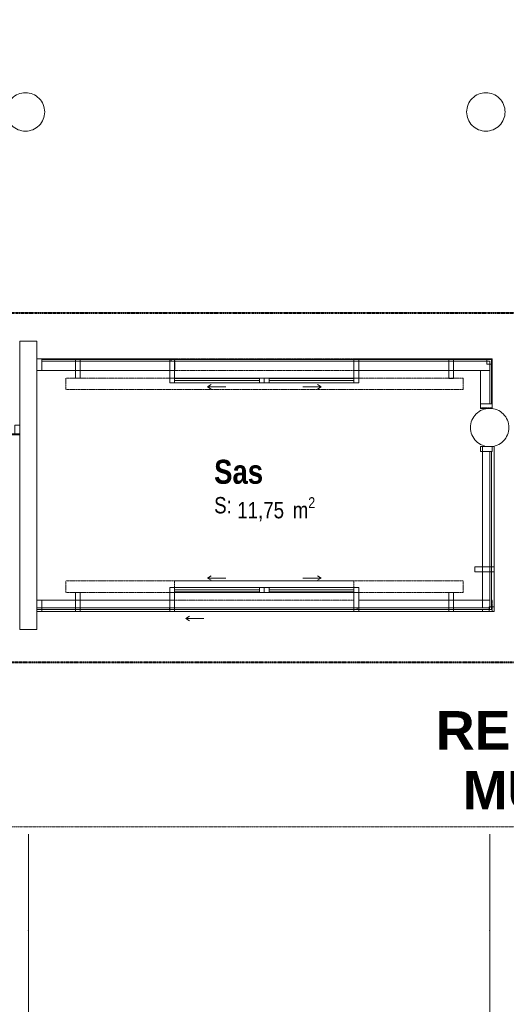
# Model space of a CAD drawing. Header units: millimetres. Extents: x -4899 to 185390, y -66936 to 47814.
# Tile 13 of 37: x 36100 to 41163, y -31317 to -21070. Entities that reach past the tile are written whole.
import ezdxf

# ---------------------------------------------------------------- set-up
doc = ezdxf.new("R2010")
doc.units = ezdxf.units.MM
doc.header["$MEASUREMENT"] = 0
doc.set_wipeout_variables(frame=1)
for name, pattern in [('Points tirets', [6.702778, 3.527778, -1.763889, 0, -1.411111]), ('Tirets A', [2.2, 1.1, -1.1]), ('Traits', [5.644444, 2.822222, -2.822222]), ('Wipeout_Contour', [1000, 0, -1000])]:
    doc.linetypes.add(name, pattern=pattern)
for name, color, linetype in [('0._Rdch_1_0', 7, 'Continuous'), ('0._Rdch_1_02-01 File _ Axe.Construction', 7, 'Continuous'), ('0._Rdch_1_02-05 Poteau.Construction', 7, 'Continuous'), ('0._Rdch_1_02-06 Poutre.Construction', 7, 'Continuous'), ('0._Rdch_1_02-14 Mur rideau.Construction', 7, 'Continuous'), ('0._Rdch_1_06-03 Texte 1000ème 500ème.Texte', 7, 'Continuous'), ('0._Rdch_1_08-01 2D Dessin général.2D', 7, 'Continuous'), ('0._Rdch_1_08-01 contour hachures', 7, 'Continuous'), ('0._Rdch_1_A-AREA-____-OTLN.Modèle IFC', 7, 'Continuous'), ('0._Rdch_1_A-WALL-____-OTLN.Modèle IFC', 7, 'Continuous'), ('0._Rdch_1_Fenêtres ARCHICAD', 7, 'Continuous'), ('0._Rdch_1_S-COLS-____-OTLN.Modèle IFC', 7, 'Continuous')]:
    doc.layers.add(name, color=color, linetype=linetype)
doc.styles.add('STYLE_GENERE_1', font='ARIALNB.TTF')
doc.styles.add('STYLE_GENERE_3', font='arialbd.ttf')
doc.styles.add('STYLE_GENERE_4', font='ARIALN.TTF')

msp = doc.modelspace()

# ---------------------------------------------------------------- wipeouts: each hides what was drawn before it
at = {"color": 254, "linetype": 'Wipeout_Contour', "lineweight": 0, "ltscale": 414708.178128}
msp.add_wipeout([(101003, 15164), (-4899, 15164), (-4899, -66936), (101000, -66936), (101003, -39236)], dxfattribs=at).dxf.layer = '0._Rdch_1_0'

# ---------------------------------------------------------------- next in the draw order: linework, layer by layer
at = {"layer": '0._Rdch_1_02-01 File _ Axe.Construction', "color": 7, "linetype": 'Points tirets', "lineweight": 5}
for p, q in [((36190, -30547), (36190, -29547)), ((40990, -30547), (40990, -29547)), ((36190, -30547), (36190, -31547)), ((40990, -30547), (40990, -31547))]:
    msp.add_line(p, q, dxfattribs=at)
for p in [(36190, -30547), (36190, -30547), (40990, -30547), (40990, -30547)]:
    msp.add_point(p, dxfattribs=at)
at = {"layer": '0._Rdch_1_02-06 Poutre.Construction', "color": 7, "linetype": 'Tirets A', "lineweight": 9}
for p, q in [((37662, -24600), (37662, -24720)), ((39627, -24600), (37713, -24600)), ((37713, -24600), (37713, -24720)), ((41015, -24600), (39627, -24600)), ((39627, -24720), (37713, -24720)), ((40895, -25117), (40895, -24720)), ((41015, -24720), (40895, -24720)), ((41015, -25117), (41015, -24720)), ((36580, -24920), (36580, -24800)), ((37663, -24800), (38627, -24800)), ((39627, -24800), (38662, -24800)), ((40715, -24920), (40715, -24800)), ((36580, -24920), (40715, -24920)), ((41015, -25117), (40895, -25117)), ((40915, -27230), (40915, -25513)), ((41035, -25513), (40915, -25513)), ((41035, -27230), (41035, -25513)), ((36580, -26910), (40715, -26910)), ((36580, -27030), (36580, -26910)), ((37712, -26910), (39578, -26910)), ((37712, -27230), (37712, -26910)), ((39578, -27230), (39578, -26910)), ((40715, -27030), (40715, -26910)), ((37663, -27030), (38627, -27030)), ((39627, -27030), (38662, -27030)), ((37663, -27230), (37663, -27110)), ((39627, -27110), (41015, -27110)), ((39627, -27230), (39627, -27110)), ((41015, -27230), (41015, -27110)), ((37712, -27230), (39578, -27230)), ((39627, -27230), (41015, -27230)), ((41035, -27230), (40915, -27230))]:
    msp.add_line(p, q, dxfattribs=at)
at = {"layer": '0._Rdch_1_08-01 2D Dessin général.2D', "color": 7, "linetype": 'Continuous', "lineweight": 9}
for p, q in [((38055, -26881), (38093, -26857)), ((38243, -26881), (38055, -26881)), ((38055, -26881), (38093, -26904)), ((39047, -26881), (39235, -26881)), ((39235, -26881), (39197, -26857)), ((39235, -26881), (39197, -26904)), ((37829, -27303), (37867, -27279)), ((38017, -27303), (37829, -27303)), ((37829, -27303), (37867, -27327))]:
    msp.add_line(p, q, dxfattribs=at)
at = {"layer": '0._Rdch_1_08-01 2D Dessin général.2D', "color": 7, "linetype": 'Traits', "lineweight": 9}
msp.add_line((58660, -29470), (34855, -29470), dxfattribs=at)
at = {"layer": '0._Rdch_1_S-COLS-____-OTLN.Modèle IFC', "color": 7, "linetype": 'Continuous', "lineweight": 13, "flags": 128}
for points in [[(35960, -22030, 0.414214), (36160, -22230, 0.414214), (36360, -22030, 0.414214), (36160, -21830, 0.414214)], [(40750, -22030, 0.414214), (40950, -22230, 0.414214), (41150, -22030, 0.414214), (40950, -21830, 0.414214)], [(40790, -25315, 0.414214), (40990, -25515, 0.414214), (41190, -25315, 0.414214), (40990, -25115, 0.414214)]]:
    msp.add_lwpolyline(points, format="xyb", close=True, dxfattribs=at)

# ---------------------------------------------------------------- next in the draw order: texts
at = {"layer": '0._Rdch_1_06-03 Texte 1000ème 500ème.Texte', "color": 7, "linetype": 'Continuous', "lineweight": 9, "insert": (42789, -28780), "char_height": 400, "attachment_point": 5, "line_spacing_factor": 0.933591, "style": 'STYLE_GENERE_3'}
msp.add_mtext('\\A1;REMPLACEMENT\\PMUR-RIDEAU A', dxfattribs=at)
at = {"layer": '0._Rdch_1_A-AREA-____-OTLN.Modèle IFC', "color": 7, "linetype": 'Continuous', "lineweight": 9, "attachment_point": 1}
for s, insert, char_height, style in [('\\A1;\\pt0;Sas', (38123, -25650), 250, 'STYLE_GENERE_1'), ('\\A1;\\pt0;S: ', (38123, -26038), 170, 'STYLE_GENERE_4'), ('\\A1;\\pt0,100;11,75{\\H0.66x;\\S^  ;} m{\\H0.66x;\\S2^  ;}', (38363, -26040), 170, 'STYLE_GENERE_4')]:
    msp.add_mtext(s, dxfattribs=dict(at, insert=insert, char_height=char_height, style=style))

# ---------------------------------------------------------------- next in the draw order: wipeouts: each hides what was drawn before it
at = {"color": 254, "linetype": 'Wipeout_Contour', "lineweight": 0, "ltscale": 178114.332942}
msp.add_wipeout([(36280, -27415), (36280, -24415), (36100, -24415), (36100, -27415)], dxfattribs=at).dxf.layer = '0._Rdch_1_A-WALL-____-OTLN.Modèle IFC'

# ---------------------------------------------------------------- next in the draw order: linework, layer by layer
at = {"layer": '0._Rdch_1_02-05 Poteau.Construction', "color": 7, "linetype": 'Continuous', "lineweight": 13, "flags": 128}
msp.add_lwpolyline([(36050, -25391), (36100, -25391), (36100, -25291), (36050, -25291)], close=True, dxfattribs=at)
at = {"layer": '0._Rdch_1_02-06 Poutre.Construction', "color": 7, "linetype": 'Tirets A', "lineweight": 9}
for p, q in [((37662, -24600), (36330, -24600)), ((36330, -24600), (36330, -24720)), ((37662, -24720), (36330, -24720)), ((36330, -27110), (37663, -27110)), ((36330, -27230), (36330, -27110)), ((36330, -27230), (37663, -27230))]:
    msp.add_line(p, q, dxfattribs=at)
at = {"layer": '0._Rdch_1_02-14 Mur rideau.Construction', "color": 7, "linetype": 'Continuous', "lineweight": 20, "flags": 128}
for points in [[(36100, -25380), (34805, -25380)], [(34805, -25390), (36100, -25390)], [(36100, -25390), (36100, -25380)]]:
    msp.add_lwpolyline(points, dxfattribs=at)
at = {"layer": '0._Rdch_1_A-WALL-____-OTLN.Modèle IFC', "color": 7, "linetype": 'Continuous', "lineweight": 20, "flags": 128}
for points in [[(36280, -24415), (36100, -24415)], [(36100, -24415), (36100, -27415)], [(36280, -27415), (36280, -24415)], [(36100, -27415), (36280, -27415)]]:
    msp.add_lwpolyline(points, dxfattribs=at)

# ---------------------------------------------------------------- next in the draw order: wipeouts: each hides what was drawn before it
at = {"color": 254, "linetype": 'Wipeout_Contour', "lineweight": 0, "ltscale": 191760.79686}
msp.add_wipeout([(40895, -25117), (41015, -25117), (41015, -24720), (40895, -24720)], dxfattribs=at).dxf.layer = '0._Rdch_1_02-06 Poutre.Construction'
at = {"color": 254, "linetype": 'Wipeout_Contour', "lineweight": 0, "ltscale": 181995.498347}
msp.add_wipeout([(37663, -24800), (37663, -24850), (38595, -24850), (38595, -24800)], dxfattribs=at).dxf.layer = '0._Rdch_1_02-06 Poutre.Construction'
at = {"color": 254, "linetype": 'Wipeout_Contour', "lineweight": 0, "ltscale": 185470.088823}
msp.add_wipeout([(39627, -24850), (39627, -24800), (38695, -24800), (38695, -24850)], dxfattribs=at).dxf.layer = '0._Rdch_1_02-06 Poutre.Construction'
at = {"color": 254, "linetype": 'Wipeout_Contour', "lineweight": 0, "ltscale": 186896.543567}
msp.add_wipeout([(37663, -26980), (37663, -27030), (38595, -27030), (38595, -26980)], dxfattribs=at).dxf.layer = '0._Rdch_1_02-06 Poutre.Construction'
at = {"color": 254, "linetype": 'Wipeout_Contour', "lineweight": 0, "ltscale": 190281.654137}
msp.add_wipeout([(39627, -27030), (39627, -26980), (38695, -26980), (38695, -27030)], dxfattribs=at).dxf.layer = '0._Rdch_1_02-06 Poutre.Construction'
at = {"color": 254, "linetype": 'Wipeout_Contour', "lineweight": 0, "ltscale": 194490.725332}
msp.add_wipeout([(39627, -27110), (39627, -27230), (41015, -27230), (41015, -27110)], dxfattribs=at).dxf.layer = '0._Rdch_1_02-06 Poutre.Construction'

# ---------------------------------------------------------------- next in the draw order: linework, layer by layer
at = {"layer": '0._Rdch_1_02-06 Poutre.Construction', "color": 7, "linetype": 'Continuous', "lineweight": 9}
for p, q in [((40895, -25117), (40895, -24720)), ((41015, -24720), (40895, -24720)), ((41015, -25117), (41015, -24720)), ((37663, -24800), (38595, -24800)), ((37663, -24850), (37663, -24800)), ((37663, -24850), (38595, -24850)), ((38595, -24850), (38595, -24800)), ((39627, -24800), (38695, -24800)), ((38695, -24800), (38695, -24850)), ((39627, -24850), (38695, -24850)), ((39627, -24800), (39627, -24850)), ((41015, -25117), (40895, -25117)), ((37663, -26980), (38595, -26980)), ((37663, -27030), (37663, -26980)), ((37663, -27030), (38595, -27030)), ((38595, -27030), (38595, -26980)), ((39627, -26980), (38695, -26980)), ((38695, -26980), (38695, -27030)), ((39627, -27030), (38695, -27030)), ((39627, -26980), (39627, -27030)), ((39627, -27110), (41015, -27110)), ((39627, -27230), (39627, -27110)), ((41015, -27230), (41015, -27110)), ((39627, -27230), (41015, -27230))]:
    msp.add_line(p, q, dxfattribs=at)

# ---------------------------------------------------------------- next in the draw order: wipeouts: each hides what was drawn before it
at = {"color": 254, "linetype": 'Wipeout_Contour', "lineweight": 0, "ltscale": 177852.861083}
msp.add_wipeout([(37663, -24720), (37663, -24600), (36330, -24600), (36330, -24720)], dxfattribs=at).dxf.layer = '0._Rdch_1_02-06 Poutre.Construction'
at = {"color": 254, "linetype": 'Wipeout_Contour', "lineweight": 0, "ltscale": 183612.184626}
msp.add_wipeout([(36330, -27110), (36330, -27230), (37663, -27230), (37663, -27110)], dxfattribs=at).dxf.layer = '0._Rdch_1_02-06 Poutre.Construction'

# ---------------------------------------------------------------- next in the draw order: linework, layer by layer
at = {"layer": '0._Rdch_1_02-06 Poutre.Construction', "color": 7, "linetype": 'Continuous', "lineweight": 9}
for p, q in [((37663, -24600), (36330, -24600)), ((36330, -24600), (36330, -24720)), ((37663, -24600), (37663, -24720)), ((37663, -24720), (36330, -24720)), ((36330, -27110), (37663, -27110)), ((36330, -27230), (36330, -27110)), ((37663, -27230), (37663, -27110)), ((36330, -27230), (37663, -27230))]:
    msp.add_line(p, q, dxfattribs=at)

# ---------------------------------------------------------------- next in the draw order: wipeouts: each hides what was drawn before it
at = {"color": 254, "linetype": 'Wipeout_Contour', "lineweight": 0, "ltscale": 191760.79686}
msp.add_wipeout([(40895, -25117), (41015, -25117), (41015, -24720), (40895, -24720)], dxfattribs=at).dxf.layer = '0._Rdch_1_02-06 Poutre.Construction'
at = {"color": 254, "linetype": 'Wipeout_Contour', "lineweight": 0, "ltscale": 181995.498347}
msp.add_wipeout([(37663, -24800), (37663, -24850), (38595, -24850), (38595, -24800)], dxfattribs=at).dxf.layer = '0._Rdch_1_02-06 Poutre.Construction'
at = {"color": 254, "linetype": 'Wipeout_Contour', "lineweight": 0, "ltscale": 185470.088823}
msp.add_wipeout([(39627, -24850), (39627, -24800), (38695, -24800), (38695, -24850)], dxfattribs=at).dxf.layer = '0._Rdch_1_02-06 Poutre.Construction'
at = {"color": 254, "linetype": 'Wipeout_Contour', "lineweight": 0, "ltscale": 194934.13575}
msp.add_wipeout([(40915, -27231), (41035, -27231), (41035, -25513), (40915, -25513)], dxfattribs=at).dxf.layer = '0._Rdch_1_02-06 Poutre.Construction'
at = {"color": 254, "linetype": 'Wipeout_Contour', "lineweight": 0, "ltscale": 186896.543567}
msp.add_wipeout([(37663, -26980), (37663, -27030), (38595, -27030), (38595, -26980)], dxfattribs=at).dxf.layer = '0._Rdch_1_02-06 Poutre.Construction'
at = {"color": 254, "linetype": 'Wipeout_Contour', "lineweight": 0, "ltscale": 190281.654137}
msp.add_wipeout([(39627, -27030), (39627, -26980), (38695, -26980), (38695, -27030)], dxfattribs=at).dxf.layer = '0._Rdch_1_02-06 Poutre.Construction'

# ---------------------------------------------------------------- next in the draw order: linework, layer by layer
at = {"layer": '0._Rdch_1_02-05 Poteau.Construction', "color": 7, "linetype": 'Continuous', "lineweight": 13, "flags": 128}
for points in [[(37712, -24800), (37663, -24800), (37663, -24850), (37712, -24850)], [(38645, -24800), (38595, -24800), (38595, -24850), (38645, -24850)], [(38645, -24800), (38695, -24800), (38695, -24850), (38645, -24850)], [(39578, -24800), (39627, -24800), (39627, -24850), (39578, -24850)], [(37712, -27030), (37663, -27030), (37663, -26980), (37712, -26980)], [(38645, -27030), (38595, -27030), (38595, -26980), (38645, -26980)], [(38645, -27030), (38695, -27030), (38695, -26980), (38645, -26980)], [(39578, -27030), (39627, -27030), (39627, -26980), (39578, -26980)]]:
    msp.add_lwpolyline(points, close=True, dxfattribs=at)
at = {"layer": '0._Rdch_1_02-06 Poutre.Construction', "color": 7, "linetype": 'Tirets A', "lineweight": 9}
for p, q in [((41015, -24600), (41015, -24720)), ((41015, -24720), (39627, -24720)), ((40895, -25109), (40895, -24712)), ((41015, -24712), (40895, -24712)), ((40895, -25117), (40895, -24720)), ((41015, -24720), (40895, -24720)), ((41015, -25109), (41015, -24712)), ((41015, -25117), (41015, -24720)), ((36580, -24800), (40715, -24800)), ((41015, -25109), (40895, -25109)), ((41015, -25117), (40895, -25117)), ((36580, -27030), (40715, -27030))]:
    msp.add_line(p, q, dxfattribs=at)
at = {"layer": '0._Rdch_1_02-06 Poutre.Construction', "color": 7, "linetype": 'Continuous', "lineweight": 9}
for p, q in [((40895, -25117), (40895, -24720)), ((41015, -24720), (40895, -24720)), ((41015, -25117), (41015, -24720)), ((37663, -24800), (38595, -24800)), ((37663, -24850), (37663, -24800)), ((37663, -24850), (38595, -24850)), ((38595, -24850), (38595, -24800)), ((39627, -24800), (38695, -24800)), ((38695, -24800), (38695, -24850)), ((39627, -24850), (38695, -24850)), ((39627, -24800), (39627, -24850)), ((41015, -25117), (40895, -25117)), ((40915, -27231), (40915, -25513)), ((41035, -25513), (40915, -25513)), ((41035, -27231), (41035, -25513)), ((37663, -26980), (38595, -26980)), ((37663, -27030), (37663, -26980)), ((37663, -27030), (38595, -27030)), ((38595, -27030), (38595, -26980)), ((39627, -26980), (38695, -26980)), ((38695, -26980), (38695, -27030)), ((39627, -27030), (38695, -27030)), ((39627, -26980), (39627, -27030)), ((41035, -27231), (40915, -27231))]:
    msp.add_line(p, q, dxfattribs=at)
at = {"layer": '0._Rdch_1_08-01 2D Dessin général.2D', "color": 7, "linetype": 'Continuous', "lineweight": 9}
for p, q in [((38055, -24890), (38093, -24866)), ((38243, -24890), (38055, -24890)), ((38055, -24890), (38093, -24914)), ((39047, -24890), (39235, -24890)), ((39235, -24890), (39197, -24866)), ((39235, -24890), (39197, -24914))]:
    msp.add_line(p, q, dxfattribs=at)

# ---------------------------------------------------------------- next in the draw order: wipeouts: each hides what was drawn before it
at = {"color": 254, "linetype": 'Wipeout_Contour', "lineweight": 0, "ltscale": 177852.861083}
msp.add_wipeout([(37663, -24720), (37663, -24600), (36330, -24600), (36330, -24720)], dxfattribs=at).dxf.layer = '0._Rdch_1_02-06 Poutre.Construction'
at = {"color": 254, "linetype": 'Wipeout_Contour', "lineweight": 0, "ltscale": 183612.184626}
msp.add_wipeout([(36330, -27110), (36330, -27230), (37663, -27230), (37663, -27110)], dxfattribs=at).dxf.layer = '0._Rdch_1_02-06 Poutre.Construction'

# ---------------------------------------------------------------- next in the draw order: linework, layer by layer
at = {"layer": '0._Rdch_1_02-06 Poutre.Construction', "color": 7, "linetype": 'Continuous', "lineweight": 9}
for p, q in [((37663, -24600), (36330, -24600)), ((36330, -24600), (36330, -24720)), ((37663, -24600), (37663, -24720)), ((37663, -24720), (36330, -24720)), ((36330, -27110), (37663, -27110)), ((36330, -27230), (36330, -27110)), ((37663, -27230), (37663, -27110)), ((36330, -27230), (37663, -27230))]:
    msp.add_line(p, q, dxfattribs=at)
at = {"layer": '0._Rdch_1_02-06 Poutre.Construction', "color": 7, "linetype": 'Tirets A', "lineweight": 9}
for p, q in [((37635, -24600), (36330, -24600)), ((36330, -24600), (36330, -24720)), ((37663, -24600), (36330, -24600)), ((36330, -24600), (36330, -24720)), ((37635, -24720), (36330, -24720)), ((37663, -24720), (36330, -24720)), ((36330, -27110), (37660, -27110)), ((36330, -27230), (36330, -27110)), ((36330, -27110), (37660, -27110)), ((36330, -27230), (36330, -27110)), ((36330, -27230), (37660, -27230)), ((36330, -27230), (37660, -27230))]:
    msp.add_line(p, q, dxfattribs=at)

# ---------------------------------------------------------------- next in the draw order: wipeouts: each hides what was drawn before it
at = {"color": 254, "linetype": 'Wipeout_Contour', "lineweight": 0, "ltscale": 189063.070693}
msp.add_wipeout([(41015, -24720), (41015, -24600), (39627, -24600), (39627, -24720)], dxfattribs=at).dxf.layer = '0._Rdch_1_02-06 Poutre.Construction'
at = {"color": 254, "linetype": 'Wipeout_Contour', "lineweight": 0, "ltscale": 194490.725332}
msp.add_wipeout([(39627, -27110), (39627, -27230), (41015, -27230), (41015, -27110)], dxfattribs=at).dxf.layer = '0._Rdch_1_02-06 Poutre.Construction'

# ---------------------------------------------------------------- next in the draw order: linework, layer by layer
at = {"layer": '0._Rdch_1_02-06 Poutre.Construction', "color": 7, "linetype": 'Continuous', "lineweight": 9}
for p, q in [((41015, -24600), (39627, -24600)), ((39627, -24600), (39627, -24720)), ((41015, -24600), (41015, -24720)), ((41015, -24720), (39627, -24720)), ((39627, -27110), (41015, -27110)), ((39627, -27230), (39627, -27110)), ((41015, -27230), (41015, -27110)), ((39627, -27230), (41015, -27230))]:
    msp.add_line(p, q, dxfattribs=at)
at = {"layer": '0._Rdch_1_02-06 Poutre.Construction', "color": 7, "linetype": 'Tirets A', "lineweight": 9}
for p, q in [((37660, -27110), (39578, -27110)), ((37660, -27110), (39578, -27110)), ((37660, -27110), (39578, -27110)), ((39578, -27230), (39578, -27110)), ((39578, -27230), (39578, -27110)), ((39578, -27230), (39578, -27110)), ((39627, -27230), (39627, -27110)), ((39627, -27230), (39627, -27110)), ((37660, -27230), (39578, -27230)), ((37660, -27230), (39578, -27230)), ((37660, -27230), (39578, -27230))]:
    msp.add_line(p, q, dxfattribs=at)

# ---------------------------------------------------------------- next in the draw order: wipeouts: each hides what was drawn before it
at = {"color": 254, "linetype": 'Wipeout_Contour', "lineweight": 0, "ltscale": 189063.070693}
msp.add_wipeout([(41015, -24720), (41015, -24600), (39627, -24600), (39627, -24720)], dxfattribs=at).dxf.layer = '0._Rdch_1_02-06 Poutre.Construction'
at = {"color": 254, "linetype": 'Wipeout_Contour', "lineweight": 0, "ltscale": 194934.13575}
msp.add_wipeout([(40915, -27231), (41035, -27231), (41035, -25513), (40915, -25513)], dxfattribs=at).dxf.layer = '0._Rdch_1_02-06 Poutre.Construction'

# ---------------------------------------------------------------- next in the draw order: linework, layer by layer
at = {"layer": '0._Rdch_1_02-06 Poutre.Construction', "color": 7, "linetype": 'Tirets A', "lineweight": 9}
for p, q in [((39627, -24600), (37663, -24600)), ((41015, -24600), (39627, -24600)), ((41015, -24600), (39627, -24600)), ((41015, -24600), (41015, -24720)), ((41015, -24600), (41015, -24720)), ((39627, -24720), (37663, -24720)), ((41015, -24720), (39627, -24720)), ((41015, -24720), (39627, -24720)), ((40915, -27231), (40915, -25513)), ((41035, -25513), (40915, -25513)), ((40915, -27231), (40915, -25513)), ((41035, -25513), (40915, -25513)), ((41035, -27231), (41035, -25513)), ((41035, -27231), (41035, -25513)), ((39627, -27110), (41015, -27110)), ((39627, -27110), (41015, -27110)), ((41015, -27230), (41015, -27110)), ((41015, -27230), (41015, -27110)), ((39627, -27230), (41015, -27230)), ((39627, -27230), (41015, -27230)), ((41035, -27231), (40915, -27231)), ((41035, -27231), (40915, -27231))]:
    msp.add_line(p, q, dxfattribs=at)
at = {"layer": '0._Rdch_1_02-06 Poutre.Construction', "color": 7, "linetype": 'Continuous', "lineweight": 9}
for p, q in [((41015, -24600), (39627, -24600)), ((39627, -24600), (39627, -24720)), ((41015, -24600), (41015, -24720)), ((41015, -24720), (39627, -24720)), ((40915, -27231), (40915, -25513)), ((41035, -25513), (40915, -25513)), ((41035, -27231), (41035, -25513)), ((41035, -27231), (40915, -27231))]:
    msp.add_line(p, q, dxfattribs=at)
at = {"layer": '0._Rdch_1_08-01 contour hachures', "color": 7, "linetype": 'Traits', "lineweight": 40, "flags": 128}
msp.add_lwpolyline([(34077, -24121), (44498, -24121), (44498, -26589), (59577, -28143), (59577, -28534), (87631, -28534), (87631, -27701), (89762, -27701), (89762, -28534), (88867, -28534), (88867, -29736), (58257, -29736), (58257, -29265), (42913, -27760), (42913, -25953), (41548, -25953), (41548, -27760), (35361, -27760), (35361, -29736), (30292, -29736), (30292, -28534), (34077, -28534)], close=True, dxfattribs=at)

# ---------------------------------------------------------------- next in the draw order: wipeouts: each hides what was drawn before it
at = {"color": 254, "linetype": 'Wipeout_Contour', "lineweight": 0, "ltscale": 177778.081633}
msp.add_wipeout([(36330, -24605), (36330, -24625), (37677, -24625), (37677, -24605)], dxfattribs=at).dxf.layer = '0._Rdch_1_02-14 Mur rideau.Construction'
at = {"color": 254, "linetype": 'Wipeout_Contour', "lineweight": 0, "ltscale": 188926.229432}
msp.add_wipeout([(40990, -24605), (39627, -24605), (39627, -24625), (40990, -24625)], dxfattribs=at).dxf.layer = '0._Rdch_1_02-14 Mur rideau.Construction'
at = {"color": 254, "linetype": 'Wipeout_Contour', "lineweight": 0, "ltscale": 183599.064449}
msp.add_wipeout([(36280, -27190), (36280, -27210), (37660, -27210), (37660, -27190)], dxfattribs=at).dxf.layer = '0._Rdch_1_02-14 Mur rideau.Construction'
at = {"color": 254, "linetype": 'Wipeout_Contour', "lineweight": 0, "ltscale": 147608.211407}
msp.add_wipeout([(40990, -27190), (41010, -27210), (41010, -27190)], dxfattribs=at).dxf.layer = '0._Rdch_1_02-14 Mur rideau.Construction'

# ---------------------------------------------------------------- next in the draw order: linework, layer by layer
at = {"layer": '0._Rdch_1_02-05 Poteau.Construction', "color": 7, "linetype": 'Continuous', "lineweight": 13, "flags": 128}
for points in [[(36330, -24600), (36280, -24600), (36280, -24720), (36330, -24720)], [(36680, -24800), (36730, -24800), (36730, -24600), (36680, -24600)], [(37712, -24600), (37663, -24600), (37663, -24800), (37712, -24800)], [(39627, -24600), (39578, -24600), (39578, -24800), (39627, -24800)], [(40565, -24805), (40615, -24805), (40615, -24605), (40565, -24605)], [(36680, -27230), (36730, -27230), (36730, -27030), (36680, -27030)], [(37663, -27230), (37712, -27230), (37712, -27030), (37663, -27030)], [(36280, -27230), (36330, -27230), (36330, -27110), (36280, -27110)]]:
    msp.add_lwpolyline(points, close=True, dxfattribs=at)
at = {"layer": '0._Rdch_1_02-14 Mur rideau.Construction', "color": 7, "linetype": 'Continuous', "lineweight": 9}
for p, q in [((37677, -24605), (37677, -24625)), ((39627, -24605), (39627, -24625)), ((37660, -27210), (37660, -27190))]:
    msp.add_line(p, q, dxfattribs=at)
at = {"layer": '0._Rdch_1_02-14 Mur rideau.Construction', "color": 7, "linetype": 'Continuous', "lineweight": 9, "flags": 128}
for points in [[(37677, -24605), (36330, -24605)], [(36330, -24605), (36330, -24625)], [(36330, -24625), (37677, -24625)], [(40990, -24605), (39627, -24605)], [(39627, -24625), (40990, -24625)], [(37660, -27190), (36280, -27190)], [(36280, -27210), (36280, -27190)], [(36280, -27210), (37660, -27210)]]:
    msp.add_lwpolyline(points, dxfattribs=at)
at = {"layer": '0._Rdch_1_Fenêtres ARCHICAD', "color": 7, "linetype": 'Continuous', "lineweight": 5}
for p, q in [((39627, -24605), (37677, -24605)), ((39627, -24625), (37677, -24625))]:
    msp.add_line(p, q, dxfattribs=at)
at = {"layer": '0._Rdch_1_Fenêtres ARCHICAD', "color": 7, "linetype": 'Continuous', "lineweight": 9}
for p, q in [((37677, -24605), (37677, -24625)), ((39627, -24605), (39627, -24625)), ((37660, -27210), (37660, -27190))]:
    msp.add_line(p, q, dxfattribs=at)

# ---------------------------------------------------------------- next in the draw order: wipeouts: each hides what was drawn before it
at = {"color": 254, "linetype": 'Wipeout_Contour', "lineweight": 0, "ltscale": 194487.199346}
msp.add_wipeout([(39610, -27190), (39610, -27210), (40990, -27210), (40990, -27190)], dxfattribs=at).dxf.layer = '0._Rdch_1_02-14 Mur rideau.Construction'

# ---------------------------------------------------------------- next in the draw order: linework, layer by layer
at = {"layer": '0._Rdch_1_02-05 Poteau.Construction', "color": 7, "linetype": 'Continuous', "lineweight": 13, "flags": 128}
for points in [[(39578, -27230), (39627, -27230), (39627, -27030), (39578, -27030)], [(40565, -27230), (40615, -27230), (40615, -27030), (40565, -27030)]]:
    msp.add_lwpolyline(points, close=True, dxfattribs=at)
at = {"layer": '0._Rdch_1_02-14 Mur rideau.Construction', "color": 7, "linetype": 'Continuous', "lineweight": 9}
msp.add_line((39610, -27210), (39610, -27190), dxfattribs=at)
at = {"layer": '0._Rdch_1_Fenêtres ARCHICAD', "color": 7, "linetype": 'Continuous', "lineweight": 5}
for p, q in [((37660, -27190), (39610, -27190)), ((37660, -27210), (39610, -27210))]:
    msp.add_line(p, q, dxfattribs=at)
at = {"layer": '0._Rdch_1_Fenêtres ARCHICAD', "color": 7, "linetype": 'Continuous', "lineweight": 9}
msp.add_line((39610, -27210), (39610, -27190), dxfattribs=at)

# ---------------------------------------------------------------- next in the draw order: wipeouts: each hides what was drawn before it
at = {"color": 254, "linetype": 'Wipeout_Contour', "lineweight": 0, "ltscale": 143451.028817}
msp.add_wipeout([(40990, -24625), (41010, -24605), (40990, -24605)], dxfattribs=at).dxf.layer = '0._Rdch_1_02-14 Mur rideau.Construction'
at = {"color": 254, "linetype": 'Wipeout_Contour', "lineweight": 0, "ltscale": 182057.178834}
msp.add_wipeout([(38595, -24805), (37712, -24805), (37712, -24825), (38595, -24825)], dxfattribs=at).dxf.layer = '0._Rdch_1_02-14 Mur rideau.Construction'
at = {"color": 254, "linetype": 'Wipeout_Contour', "lineweight": 0, "ltscale": 185363.91881}
msp.add_wipeout([(38695, -24825), (39578, -24825), (39578, -24805), (38695, -24805)], dxfattribs=at).dxf.layer = '0._Rdch_1_02-14 Mur rideau.Construction'
at = {"color": 254, "linetype": 'Wipeout_Contour', "lineweight": 0, "ltscale": 187000.926812}
msp.add_wipeout([(38595, -27005), (37712, -27005), (37712, -27025), (38595, -27025)], dxfattribs=at).dxf.layer = '0._Rdch_1_02-14 Mur rideau.Construction'
at = {"color": 254, "linetype": 'Wipeout_Contour', "lineweight": 0, "ltscale": 147603.988004}
msp.add_wipeout([(40990, -27210), (41010, -27210), (40990, -27190)], dxfattribs=at).dxf.layer = '0._Rdch_1_02-14 Mur rideau.Construction'

# ---------------------------------------------------------------- next in the draw order: linework, layer by layer
at = {"layer": '0._Rdch_1_02-14 Mur rideau.Construction', "color": 7, "linetype": 'Continuous', "lineweight": 9, "flags": 128}
for points in [[(38595, -24805), (37712, -24805)], [(37712, -24805), (37712, -24825)], [(37712, -24825), (38595, -24825)], [(38595, -24825), (38595, -24805)], [(39578, -24805), (38695, -24805)], [(38695, -24805), (38695, -24825)], [(38695, -24825), (39578, -24825)], [(39578, -24825), (39578, -24805)], [(38595, -27005), (37712, -27005)], [(37712, -27005), (37712, -27025)], [(37712, -27025), (38595, -27025)], [(38595, -27025), (38595, -27005)], [(40990, -27190), (39610, -27190)], [(39610, -27210), (41010, -27210)], [(41010, -27210), (41010, -27190)]]:
    msp.add_lwpolyline(points, dxfattribs=at)

# ---------------------------------------------------------------- next in the draw order: wipeouts: each hides what was drawn before it
at = {"color": 254, "linetype": 'Wipeout_Contour', "lineweight": 0, "ltscale": 191764.387988}
msp.add_wipeout([(40990, -24625), (40990, -25067), (41010, -25067), (41010, -24625)], dxfattribs=at).dxf.layer = '0._Rdch_1_02-14 Mur rideau.Construction'
at = {"color": 254, "linetype": 'Wipeout_Contour', "lineweight": 0, "ltscale": 190221.7403}
msp.add_wipeout([(38695, -27025), (39578, -27025), (39578, -27005), (38695, -27005)], dxfattribs=at).dxf.layer = '0._Rdch_1_02-14 Mur rideau.Construction'

# ---------------------------------------------------------------- next in the draw order: linework, layer by layer
at = {"layer": '0._Rdch_1_02-05 Poteau.Construction', "color": 7, "linetype": 'Continuous', "lineweight": 13, "flags": 128}
msp.add_lwpolyline([(40895, -25117), (41015, -25117), (41015, -25067), (40895, -25067)], close=True, dxfattribs=at)
at = {"layer": '0._Rdch_1_02-14 Mur rideau.Construction', "color": 7, "linetype": 'Continuous', "lineweight": 9, "flags": 128}
for points in [[(41010, -25067), (40990, -25067)], [(39578, -27005), (38695, -27005)], [(38695, -27005), (38695, -27025)], [(38695, -27025), (39578, -27025)], [(39578, -27025), (39578, -27005)]]:
    msp.add_lwpolyline(points, dxfattribs=at)

# ---------------------------------------------------------------- next in the draw order: wipeouts: each hides what was drawn before it
at = {"color": 254, "linetype": 'Wipeout_Contour', "lineweight": 0, "ltscale": 143478.127807}
msp.add_wipeout([(40990, -24625), (41010, -24625), (41010, -24605)], dxfattribs=at).dxf.layer = '0._Rdch_1_02-14 Mur rideau.Construction'
at = {"color": 254, "linetype": 'Wipeout_Contour', "lineweight": 0, "ltscale": 195026.12687}
msp.add_wipeout([(41010, -27190), (41010, -25563), (40990, -25563), (40990, -27190)], dxfattribs=at).dxf.layer = '0._Rdch_1_02-14 Mur rideau.Construction'

# ---------------------------------------------------------------- next in the draw order: linework, layer by layer
at = {"layer": '0._Rdch_1_02-05 Poteau.Construction', "color": 7, "linetype": 'Continuous', "lineweight": 13, "flags": 128}
for points in [[(41010, -24655), (41010, -24605), (40960, -24605), (40960, -24655)], [(40895, -25563), (41015, -25563), (41015, -25513), (40895, -25513)], [(41035, -26815), (41035, -26765), (40835, -26765), (40835, -26815)], [(41035, -27231), (41035, -27181), (40985, -27181), (40985, -27231)]]:
    msp.add_lwpolyline(points, close=True, dxfattribs=at)
at = {"layer": '0._Rdch_1_02-14 Mur rideau.Construction', "color": 7, "linetype": 'Continuous', "lineweight": 9, "flags": 128}
for points in [[(41010, -24605), (40990, -24605)], [(40990, -24625), (40990, -25067)], [(41010, -25067), (41010, -24605)], [(41010, -25563), (40990, -25563)], [(40990, -25563), (40990, -27190)], [(41010, -27190), (41010, -25563)]]:
    msp.add_lwpolyline(points, dxfattribs=at)

doc.saveas('drawing.dxf')
